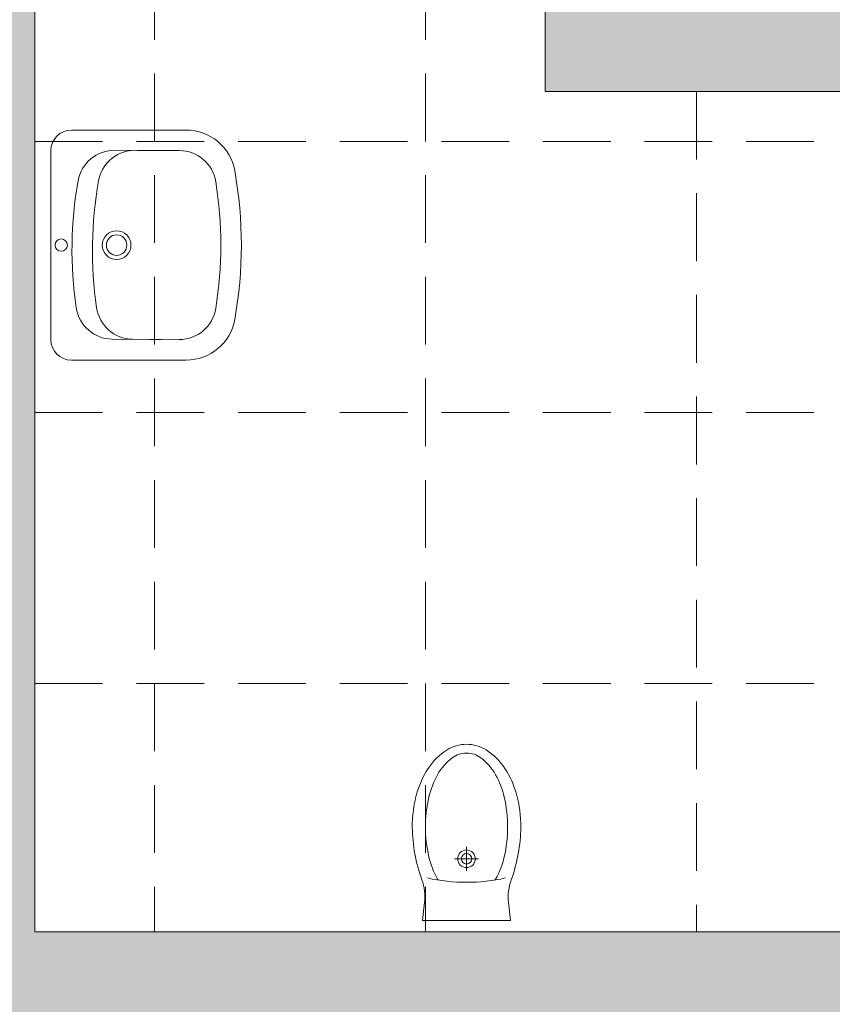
# Model space of a CAD drawing. Header units: millimetres. Extents: x -23540 to 53212, y -37964 to 41185.
# Tile 149 of 203: x 12755 to 12935, y -31901 to -31683. Entities that reach past the tile are written whole.
import ezdxf

# ---------------------------------------------------------------- set-up
doc = ezdxf.new("R2010")
doc.units = ezdxf.units.MM
doc.linetypes.add('DASHEDX2', pattern=[1.5, 1, -0.5])
doc.layers.get('0').update_dxf_attribs({"lineweight": 18})
for name, color, linetype, lineweight in [('PG_PRZERYWANE_ŚREDNIE', 1, 'DASHEDX2', 18), ('PG_WIDOKOWE_CIENKIE', 1, 'Continuous', 18), ('PG_WYPOSAŻENIE', 1, 'Continuous', 18), ('PG_ŚCIANY_DZIAŁOWE', 3, 'Continuous', 18)]:
    doc.layers.add(name, color=color, linetype=linetype, lineweight=lineweight)

msp = doc.modelspace()

# ---------------------------------------------------------------- hatches: boundary and pattern name
at = {"layer": 'PG_ŚCIANY_DZIAŁOWE', "true_color": 0x636466, "transparency": 33554610}
h = msp.add_hatch(color=251, dxfattribs=at)
h.dxf.hatch_style = 1
h.paths.add_polyline_path([(13387.3, -31474.96), (13350.37, -31474.96), (13350.37, -31943.46), (13176.37, -31943.46), (13176.37, -31559.46), (13176.37, -31451.46), (13053.87, -31451.46), (13053.87, -31469.96), (13133.37, -31469.96), (13133.37, -31680.46), (12885.87, -31680.46), (12885.87, -31469.96), (12952.87, -31469.96), (12952.87, -31451.46), (12859.37, -31451.46), (12859.37, -31469.96), (12871.37, -31469.96), (12871.37, -31698.96), (13133.37, -31698.96), (13133.37, -31884.96), (12758.37, -31884.96), (12758.37, -31469.96), (12758.37, -31451.46), (12708.37, -31451.46), (12708.37, -31467.46), (12739.87, -31467.46), (12739.87, -31905.96), (12939.37, -31905.96), (12939.37, -31912.96), (12948.37, -31912.96), (12948.37, -31905.96), (13137.37, -31905.96), (13137.37, -32071.46), (13123.87, -32071.46), (13123.87, -32143.46), (13198.93, -32143.46), (13198.93, -31989.42), (13387.3, -31989.42)])
h.paths.add_polyline_path([(13350.37, -31334.96), (13387.3, -31334.96), (13387.3, -31300.46), (13350.37, -31330.46)])

# ---------------------------------------------------------------- linework, layer by layer
at = {"color": 251, "true_color": 0x636466}
for p, q in [((12758.37, -31469.96), (12758.37, -31884.96)), ((12871.37, -31469.96), (12871.37, -31698.96)), ((12758.37, -31884.96), (13133.37, -31884.96))]:
    msp.add_line(p, q, dxfattribs=at)
at = {"color": 251, "lineweight": 20, "true_color": 0x636466}
msp.add_line((12871.37, -31698.96), (13133.37, -31698.96), dxfattribs=at)
at = {"layer": 'PG_PRZERYWANE_ŚREDNIE', "color": 251, "lineweight": 15, "ltscale": 15, "true_color": 0x636466}
for p, q in [((12784.87, -31469.96), (12784.87, -31884.96)), ((12844.87, -31469.96), (12844.87, -31884.96)), ((12904.87, -31698.96), (12904.87, -31884.96)), ((13133.37, -31709.96), (12758.37, -31709.96)), ((13133.37, -31769.96), (12758.37, -31769.96)), ((13133.37, -31829.96), (12758.37, -31829.96))]:
    msp.add_line(p, q, dxfattribs=at)
at = {"layer": 'PG_WIDOKOWE_CIENKIE', "color": 251, "lineweight": 18, "true_color": 0x636466}
for p, q in [((12791.88, -31707.48), (12766.46, -31707.48)), ((12761.91, -31712.02), (12761.91, -31753.83)), ((12776.11, -31711.94), (12781.45, -31712.02)), ((12779.18, -31711.99), (12779.18, -31712.07)), ((12790.35, -31712.02), (12781, -31712.02)), ((12775.47, -31753.75), (12780.82, -31753.83)), ((12779.18, -31753.72), (12779.18, -31753.81)), ((12780, -31753.77), (12790.35, -31753.93)), ((12781, -31753.79), (12781, -31753.83)), ((12786.35, -31753.83), (12783.71, -31753.83)), ((12783.71, -31753.83), (12783.71, -31753.83)), ((12783.73, -31753.83), (12783.73, -31753.83)), ((12784.45, -31753.83), (12784.45, -31753.89)), ((12785.53, -31753.83), (12785.53, -31753.86)), ((12791.88, -31758.38), (12766.46, -31758.38))]:
    msp.add_line(p, q, dxfattribs=at)
for centre, radius in [((12776.46, -31732.93), 3.18), ((12776.46, -31732.93), 2.27), ((12764.19, -31732.93), 1.36)]:
    msp.add_circle(centre, radius, dxfattribs=at)
for centre, radius, start, end in [((12766.46, -31712.02), 4.55, 90, 180), ((12791.88, -31718.38), 10.91, 10.2403, 90), ((12775.98, -31720.12), 8.18, 89.1253, 169.9711), ((12780.52, -31720.15), 8.18, 95.2076, 169.9711), ((12790.35, -31720.2), 8.18, 9.1541, 90), ((12711.37, -31732.93), 92.72, 349.7597, 10.2403), ((12854.75, -31734.05), 88.17, 169.9711, 188.2794), ((12859.29, -31734.08), 88.17, 169.9711, 188.2794), ((12711.37, -31732.93), 88.17, 350.8459, 9.1541), ((12775.6, -31745.57), 8.18, 188.2794, 269.1253), ((12780.13, -31745.59), 8.18, 188.2794, 269.1253), ((12790.35, -31745.65), 8.18, 270, 350.8459), ((12791.88, -31747.47), 10.91, 270, 349.7597), ((12766.46, -31753.83), 4.55, 180, 270)]:
    msp.add_arc(centre, radius, start, end, dxfattribs=at)
at = {"layer": 'PG_WYPOSAŻENIE', "color": 251, "lineweight": 18, "true_color": 0x636466}
for p, q in [((12853.95, -31866.13), (12853.95, -31871.41)), ((12851.31, -31868.77), (12856.59, -31868.77))]:
    msp.add_line(p, q, dxfattribs=at)
msp.add_lwpolyline([(12841.93, -31861.74, -0.066486), (12842.9, -31854.44, -0.079028), (12845.45, -31848.79, -0.107158), (12849.64, -31844.67, -0.141632), (12853.95, -31843.42, -0.141632), (12858.26, -31844.67, -0.107158), (12862.45, -31848.79, -0.079028), (12865, -31854.44, -0.066486), (12865.98, -31861.74, -0.082267), (12863.85, -31873.41, 0.113756), (12863.25, -31878.46), (12863.67, -31882.42), (12844.23, -31882.42), (12844.65, -31878.46, 0.113756), (12844.05, -31873.41, -0.082267)], format="xyb", close=True, dxfattribs=at)
for points in [[(12847.6, -31873.46, -0.003664), (12847.52, -31873.31, -0.070396), (12845.6, -31868.32, -0.05666), (12844.85, -31861.74, -0.05666), (12845.6, -31855.15, -0.070396), (12847.52, -31850.17, -0.106167), (12850.8, -31846.42, -0.161429), (12853.95, -31845.37, -0.161429), (12857.11, -31846.42, -0.106167), (12860.39, -31850.17, -0.070396), (12862.3, -31855.15, -0.05666), (12863.05, -31861.74, -0.05666), (12862.3, -31868.32, -0.070396), (12860.39, -31873.31, -0.003664), (12860.3, -31873.46, -0.161429)], [(12841.93, -31861.74, -0.071321), (12841.93, -31861.74)]]:
    msp.add_lwpolyline(points, format="xyb", dxfattribs=at)
for radius in [1.95, 1.17]:
    msp.add_circle((12853.95, -31868.77), radius, dxfattribs=at)
msp.add_arc((12853.95, -31834.51), 39.47, 257.3322, 282.6678, dxfattribs=at)

doc.saveas('drawing.dxf')
